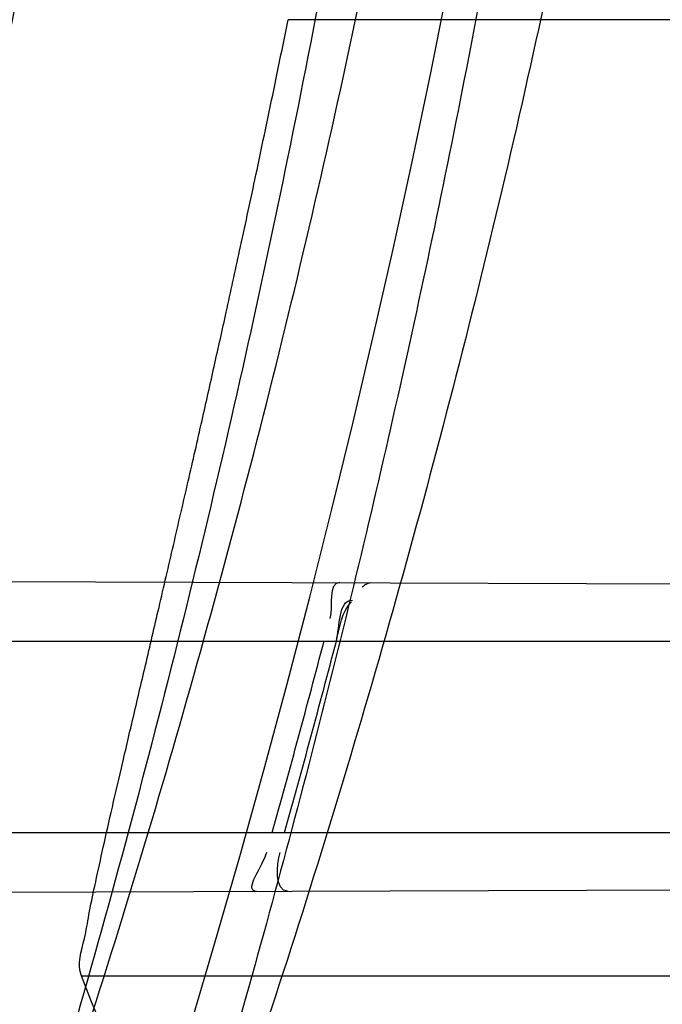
# Model space of a CAD drawing. Header units: millimetres. Extents: x 0 to 297, y 0 to 210.
# Tile 31 of 256: x 146.2178 to 146.2413, y 90.9555 to 90.9915. Entities that reach past the tile are written whole.
import ezdxf

# ---------------------------------------------------------------- set-up
doc = ezdxf.new("R2010")
doc.units = ezdxf.units.MM
doc.header["$LTSCALE"] = 16.335
doc.layers.get('0').update_dxf_attribs({"linetype": 'CONTINUOUS'})
for name, color, linetype in [('01_GLOBAL', 7, 'CONTINUOUS'), ('INTFCLR_1', 7, 'CONTINUOUS'), ('INTFCLR_144815', 7, 'CONTINUOUS')]:
    doc.layers.add(name, color=color, linetype=linetype)

msp = doc.modelspace()

# ---------------------------------------------------------------- linework, layer by layer
at = {"color": 7, "linetype": 'Continuous'}
msp.add_circle((146.8548034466, 92.13446435), 2.66, dxfattribs=at)
at = {"color": 9, "linetype": 'Continuous'}
msp.add_arc((146.8548034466, 92.13446435), 2.6259090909, 182.9674534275, 267.0325465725, dxfattribs=at)
at = {"layer": '01_GLOBAL', "color": 7, "linetype": 'Continuous'}
msp.add_circle((146.8548034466, 92.13446435), 2.695, dxfattribs=at)
at = {"layer": 'INTFCLR_1', "color": 9, "linetype": 'Continuous'}
for p, q in [((146.1904119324, 90.9710441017), (146.251158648, 90.9708320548)), ((146.1908577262, 90.9687686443), (146.2506262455, 90.9687686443)), ((146.1887624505, 90.96176864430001), (146.2488339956, 90.96176864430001)), ((146.1869335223, 90.9594810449), (146.2483072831, 90.95969528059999))]:
    msp.add_line(p, q, dxfattribs=at)
at = {"layer": 'INTFCLR_1', "color": 7, "linetype": 'Continuous'}
msp.add_lwpolyline([(146.2303547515, 90.97074114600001), (146.2303921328, 90.9707749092), (146.2304289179, 90.9708049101), (146.230465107, 90.9708310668), (146.2305008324, 90.97085334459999), (146.2305359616, 90.9708716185), (146.2305700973, 90.9708857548), (146.2306031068, 90.9708957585), (146.2306351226, 90.97090169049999), (146.2306661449, 90.9709035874)], dxfattribs=at)
at = {"layer": 'INTFCLR_1', "color": 6, "linetype": 'Continuous'}
for centre, radius, start, end in [((145.8396077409, 91.0702686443), 0.4224162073, 270, 90.00000002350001), ((145.8396077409, 91.0702686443), 0.4014439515, 270, 90.00000002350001), ((145.8396387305, 91.07026664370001), 0.4023311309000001, 344.3551674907, 345.3878368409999), ((145.8400708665, 91.0702666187), 0.4023492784, 344.3558949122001, 345.3885142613)]:
    msp.add_arc(centre, radius, start, end, dxfattribs=at)
at = {"layer": 'INTFCLR_1', "color": 9, "linetype": 'Continuous'}
msp.add_arc((145.8396077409, 91.0702686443), 0.3860864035, 348.0308689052, 351.0719019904, dxfattribs=at)
for points, knots in [([(146.215167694, 90.9396470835), (146.2159987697, 90.9419085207), (146.2176274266, 90.946474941), (146.2207305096, 90.9557355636), (146.2257654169, 90.97235802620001), (146.2304341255, 90.99186806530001), (146.2335169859, 91.0093050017), (146.2348129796, 91.0182086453), (146.2354818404, 91.02335838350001), (146.2370256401, 91.0362869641), (146.2386297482, 91.0583777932), (146.2383725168, 91.0844410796), (146.2371603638, 91.1013312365), (146.2363978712, 91.10913017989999), (146.2358364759, 91.11431722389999), (146.2341019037, 91.1283170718), (146.2301634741, 91.1507347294), (146.2244881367, 91.17262139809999), (146.2204287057, 91.18561168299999), (146.2189019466, 91.1902581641), (146.2165792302, 91.19710265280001), (146.2113391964, 91.2114121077), (146.2022901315, 91.2324139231), (146.191984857, 91.25225539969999), (146.1848007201, 91.2644679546), (146.1814430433, 91.2699042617), (146.1792124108, 91.2734478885), (146.1731796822, 91.2827676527), (146.1630706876, 91.2970711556), (146.1490288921, 91.31448381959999), (146.1371354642, 91.3275359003), (146.1288272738, 91.33587871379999), (146.1242335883, 91.3402958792), (146.1178598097, 91.34625301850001), (146.1089384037, 91.3540531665), (146.0992814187, 91.3616216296), (146.0931582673, 91.3659756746), (146.0901748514, 91.36797805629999), (146.0877179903, 91.3695554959), (146.0855301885, 91.370872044), (146.0836031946, 91.37188306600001), (146.0825200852, 91.3723860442), (146.0816575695, 91.37269367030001), (146.0810609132, 91.3728329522), (146.0805598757, 91.3727572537), (146.0804622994, 91.37228572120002), (146.0807027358, 91.3717645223), (146.0811202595, 91.37104224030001), (146.0817948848, 91.3701330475), (146.0826939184, 91.36902450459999), (146.0838249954, 91.3677243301), (146.0851758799, 91.36623182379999), (146.086740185, 91.3645487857), (146.0892045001, 91.3619398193), (146.0927127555, 91.3582725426), (146.0992604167, 91.35140180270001), (146.106411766, 91.3436935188), (146.1129263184, 91.3363261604), (146.1169531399, 91.331641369), (146.123428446, 91.3239507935), (146.1333417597, 91.31148785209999), (146.1463378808, 91.2933556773), (146.155744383, 91.27855323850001), (146.1619029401, 91.26801686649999), (146.1660815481, 91.2606062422), (146.1732904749, 91.2470796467), (146.1829180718, 91.22665319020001), (146.189559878, 91.2096229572), (146.192649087, 91.2007931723)], [0, 0, 0, 0, 0.0103790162, 0.0208837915, 0.0420711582, 0.08518389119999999, 0.1071959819, 0.1183353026, 0.1239410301, 0.1295663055, 0.1744258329, 0.2192337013, 0.2417180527, 0.2473539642, 0.2529903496, 0.2641931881, 0.3081223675, 0.3509244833, 0.3614867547, 0.3667496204, 0.3719934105, 0.3926231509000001, 0.4323812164, 0.470412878, 0.488854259, 0.4934078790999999, 0.4979383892, 0.5068921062, 0.5412323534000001, 0.5733304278, 0.6031976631, 0.6172528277, 0.6240454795, 0.630650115, 0.6548352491, 0.6750685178, 0.6834752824, 0.6871962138, 0.6905460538, 0.6960524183, 0.6981915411, 0.6999110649, 0.7012078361, 0.7020914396, 0.7026255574, 0.7031007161, 0.7038824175, 0.7050749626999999, 0.7066970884, 0.7087489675, 0.7112252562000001, 0.7141187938, 0.7174211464, 0.7211233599, 0.729578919, 0.7392839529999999, 0.762009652, 0.7748693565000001, 0.7816473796, 0.7886214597, 0.8181786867, 0.8502212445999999, 0.8846823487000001, 0.8936821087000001, 0.9027944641, 0.9213301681, 0.9597016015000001, 1, 1, 1, 1]), ([(146.0853256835, 91.3712686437), (146.0858354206, 91.3712685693), (146.0884302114, 91.37024205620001), (146.0914097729, 91.3684995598), (146.094679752, 91.36644225), (146.0977098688, 91.3644452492), (146.1039326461, 91.360106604), (146.1137472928, 91.3525690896), (146.1228234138, 91.3447983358), (146.1293077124, 91.3388643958), (146.1339781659, 91.33446754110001), (146.1424222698, 91.3261670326), (146.1545124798, 91.3131819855), (146.1687911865, 91.29585634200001), (146.1790766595, 91.28161812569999), (146.1852148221, 91.2723404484), (146.1874832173, 91.2688147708), (146.1908964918, 91.263408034), (146.1981971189, 91.2512666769), (146.2086731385, 91.2315369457), (146.2178781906, 91.21064109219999), (146.2232089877, 91.19640184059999), (146.2255710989, 91.18959322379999), (146.227123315, 91.18497242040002), (146.2312489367, 91.17205880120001), (146.2370185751, 91.1502981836), (146.2410247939, 91.1279970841), (146.242788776, 91.1140716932), (146.2433595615, 91.1089133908), (146.2441347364, 91.1011583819), (146.2453671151, 91.08436335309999), (146.2456287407, 91.058442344), (146.2439975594, 91.03647449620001), (146.2424282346, 91.02361998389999), (146.2417481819, 91.0184987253), (146.2404303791, 91.0096435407), (146.2372949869, 90.9922981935), (146.2325471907, 90.97289442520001), (146.2274296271, 90.95636879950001), (146.2242749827, 90.9471599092), (146.2226192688, 90.94261896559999), (146.2217743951, 90.9403701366)], [0, 0, 0, 0, 0.0031306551, 0.0166311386, 0.0214593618, 0.0268204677, 0.03892666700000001, 0.0680356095, 0.1027865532, 0.1122690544, 0.1220182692, 0.1421808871, 0.1849821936, 0.2309157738, 0.2799873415, 0.2927705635, 0.2992370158, 0.3057352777, 0.3320402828, 0.3862318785, 0.4428084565, 0.4721382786, 0.4795908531, 0.487069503, 0.5020757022, 0.562848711, 0.6251729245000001, 0.641061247, 0.6490543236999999, 0.6570463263, 0.6889269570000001, 0.7524525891, 0.8160592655, 0.8240370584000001, 0.8319876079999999, 0.8477879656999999, 0.8790177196, 0.9402188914, 0.9703170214, 0.9852457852, 1, 1, 1, 1]), ([(146.0853256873, 90.7692686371), (146.0851880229, 90.76926865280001), (146.0848509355, 90.76933511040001), (146.0848682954, 90.76994105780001), (146.0852289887, 90.7705644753), (146.0858526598, 90.7714910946), (146.0868032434, 90.7726443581), (146.0886356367, 90.7747215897), (146.090803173, 90.7769929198), (146.093215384, 90.77947858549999), (146.0959839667, 90.7823063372), (146.1017014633, 90.78813019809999), (146.1087122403, 90.79541364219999), (146.1151564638, 90.8024097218), (146.1186445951, 90.80629812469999), (146.1207113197, 90.8086358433), (146.1261908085, 90.8148966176), (146.1356953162, 90.82630389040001), (146.1488811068, 90.8438006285), (146.1596415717, 90.8598377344), (146.1664241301, 90.87098636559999), (146.1695721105, 90.8763942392), (146.1716900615, 90.88010002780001), (146.1775256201, 90.8906021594), (146.1865751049, 90.9085978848), (146.1953782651, 90.9295730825), (146.2008882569, 90.9449633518), (146.2034958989, 90.9529350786), (146.2049438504, 90.9575818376), (146.2085119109, 90.96942638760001), (146.2137695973, 90.9900678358), (146.2180725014, 91.0149384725), (146.2199207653, 91.0314342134), (146.2205908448, 91.0391798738), (146.2209875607, 91.0443838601), (146.221855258, 91.0586438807), (146.2220882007, 91.0819731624), (146.2204334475, 91.1052178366), (146.2187124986, 91.1193111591), (146.218008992, 91.1244278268), (146.2168850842, 91.13203296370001), (146.2140893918, 91.1481570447), (146.2084266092, 91.17229781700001), (146.202482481, 91.1910654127), (146.1992099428, 91.20019722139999)], [0, 0, 0, 0, 0.0008731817, 0.001718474, 0.0032338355, 0.0055641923, 0.008732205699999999, 0.0127298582, 0.0231213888, 0.0286463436, 0.0346993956, 0.04822263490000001, 0.0804125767, 0.0988155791, 0.1085508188, 0.1135449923, 0.1186070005, 0.1613231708, 0.2076862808, 0.2575123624, 0.2837454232, 0.2904461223, 0.2972015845, 0.3108183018, 0.3666504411, 0.4248609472, 0.4549769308, 0.4703146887, 0.4780576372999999, 0.4858477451, 0.5487776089, 0.6130123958, 0.6457680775, 0.6540347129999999, 0.6623246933, 0.6788711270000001, 0.74464742, 0.8101273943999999, 0.8265053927, 0.8346996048, 0.8428861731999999, 0.8752668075, 0.9384714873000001, 1, 1, 1, 1])]:
    msp.add_open_spline(points, degree=3, knots=knots, dxfattribs=at)
at = {"layer": 'INTFCLR_1', "color": 6, "linetype": 'Continuous'}
for points, knots in [([(146.1150652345, 91.3712686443), (146.1142109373, 91.3712686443), (146.1157546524, 91.3683280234), (146.1170803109, 91.3667058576), (146.1192467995, 91.3638593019), (146.1219201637, 91.3606396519), (146.125337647, 91.3565305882), (146.129332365, 91.3517587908), (146.1336170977, 91.3465688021), (146.1378478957, 91.3413533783), (146.1417862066, 91.33638567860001), (146.1454017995, 91.33172329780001), (146.1486896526, 91.3273866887), (146.1516611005, 91.3233827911), (146.1543369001, 91.3197024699), (146.156743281, 91.3163299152), (146.1589048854, 91.3132456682), (146.1608385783, 91.3104414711), (146.1625660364, 91.3078989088), (146.1641084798, 91.30559694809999), (146.165490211, 91.30350884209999), (146.1667189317, 91.3016311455), (146.1678098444, 91.29994672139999), (146.1687779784, 91.29843810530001), (146.1696459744, 91.2970741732), (146.1706214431, 91.29552968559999), (146.171753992, 91.2937197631), (146.1728766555, 91.29190262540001), (146.1738510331, 91.2903096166), (146.1746912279, 91.2889253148), (146.1756155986, 91.2873892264), (146.1766371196, 91.2856754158), (146.1777643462, 91.28376355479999), (146.1790081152, 91.2816276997), (146.1803754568, 91.2792474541), (146.181880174, 91.2765877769), (146.1835347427, 91.2736124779), (146.1853542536, 91.27027563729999), (146.1873580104, 91.2665190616), (146.1895596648, 91.26228659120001), (146.1919715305, 91.2575132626), (146.194608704, 91.25211957), (146.1974929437, 91.24599442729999), (146.200642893, 91.2390039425), (146.2040752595, 91.23097719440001), (146.207802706, 91.22170867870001), (146.2118351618, 91.2109047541), (146.2161179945, 91.1983172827), (146.2203681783, 91.1842931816), (146.2242872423, 91.1694234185), (146.2276657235, 91.1543820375), (146.2304753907, 91.139299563), (146.2327156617, 91.12423570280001), (146.2343982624, 91.1091881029), (146.2355287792, 91.09419226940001), (146.236117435, 91.07923359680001), (146.2361708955, 91.0643357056), (146.2356951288, 91.04948488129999), (146.2346936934, 91.03468304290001), (146.2331693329, 91.0199420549), (146.2311191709, 91.00523224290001), (146.2285428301, 90.9905732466), (146.2254275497, 90.9759332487), (146.2217708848, 90.96133081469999), (146.2176203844, 90.94696854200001), (146.2132204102, 90.93354429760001), (146.2088852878, 90.9216267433), (146.2048596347, 90.91144843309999), (146.2011587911, 90.9027023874), (146.1977663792, 90.8951298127), (146.1946668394, 90.88853337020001), (146.1918379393, 90.88275133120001), (146.1892594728, 90.8776633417), (146.1869119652, 90.8731715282), (146.1847820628, 90.86920240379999), (146.1828538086, 90.8656918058), (146.1811073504, 90.8625765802), (146.1795253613, 90.85980462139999), (146.1780916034, 90.8573318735), (146.1767959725, 90.85512907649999), (146.1756290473, 90.853169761), (146.1745782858, 90.8514245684), (146.1736278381, 90.8498612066), (146.1727650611, 90.8484544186), (146.1719665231, 90.84716262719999), (146.1711689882, 90.84588214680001), (146.1703111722, 90.8445150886), (146.1693416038, 90.84298277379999), (146.1682509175, 90.8412753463), (146.1670226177, 90.8393723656), (146.1656376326, 90.83725160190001), (146.1640803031, 90.83489670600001), (146.1623329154, 90.8322916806), (146.1603729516, 90.82941522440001), (146.1581781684, 90.826247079), (146.1557236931, 90.8227690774), (146.1529902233, 90.81897164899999), (146.1499514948, 90.81483864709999), (146.1465806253, 90.8103557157), (146.1428687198, 90.80553486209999), (146.1388145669, 90.8003907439), (146.1344498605, 90.7949851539), (146.129996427, 90.7895765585), (146.1258273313, 90.7845911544), (146.1222457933, 90.7802900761), (146.1194492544, 90.7769295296), (146.1171773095, 90.7739602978), (146.1158081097, 90.7722877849), (146.114193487, 90.7692686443), (146.1150652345, 90.7692686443)], [0, 0, 0, 0, 0.0038604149, 0.007501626, 0.0124785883, 0.0188917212, 0.0268498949, 0.0364677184, 0.0470694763, 0.05724446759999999, 0.0668187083, 0.0757144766, 0.08390537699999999, 0.0914099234, 0.09824517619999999, 0.1044667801, 0.1101313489, 0.1152642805, 0.1198589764, 0.1240215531, 0.1277856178, 0.1311734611, 0.1341617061, 0.1368541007, 0.1392736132, 0.1414672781, 0.1451087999, 0.148921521, 0.1511192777, 0.1535471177, 0.1562389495, 0.1592204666, 0.1625628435, 0.1662680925, 0.1703891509, 0.1749670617, 0.1800766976, 0.185772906, 0.1921414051, 0.1993155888, 0.2073311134, 0.2163077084, 0.2264451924, 0.2379233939, 0.2509534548, 0.2658909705, 0.2830621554, 0.3030578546, 0.3259639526, 0.3492662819, 0.3725305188, 0.395610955, 0.4185782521, 0.4413347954, 0.4640172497, 0.4865192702, 0.5089682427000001, 0.5313242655, 0.5536477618, 0.5759939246, 0.5982772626, 0.6207472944, 0.6432362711, 0.6658996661, 0.6887559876, 0.7107777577, 0.7297237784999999, 0.7460531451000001, 0.7602331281, 0.7726347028, 0.7835467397, 0.7931663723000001, 0.8017211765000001, 0.8093215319, 0.8160683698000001, 0.8220757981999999, 0.8274205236, 0.83220661, 0.8364980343, 0.8403367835, 0.8437547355, 0.8468031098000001, 0.8495420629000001, 0.8520223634, 0.8542604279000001, 0.8564046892, 0.8588391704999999, 0.8615533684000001, 0.8645986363, 0.8679945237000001, 0.8717882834, 0.8760445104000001, 0.8807522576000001, 0.8859628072, 0.8917731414, 0.8981681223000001, 0.9051985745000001, 0.9129160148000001, 0.9213486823, 0.930543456, 0.9404096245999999, 0.9509435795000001, 0.9619432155, 0.9720502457, 0.9803711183, 0.9870628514, 0.9922716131, 0.9960607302, 1, 1, 1, 1]), ([(146.1150652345, 90.7692686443), (146.1160387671, 90.7692686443), (146.1177271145, 90.7704064), (146.1203228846, 90.771969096), (146.1232989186, 90.77413160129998), (146.1269787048, 90.7769491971), (146.1313602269, 90.7805465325), (146.136189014, 90.7847397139), (146.1410884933, 90.7892225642), (146.14571304, 90.7936536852), (146.1499506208, 90.7978758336), (146.1538079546, 90.8018604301), (146.1573032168, 90.80558744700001), (146.1604624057, 90.80905244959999), (146.1633068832, 90.8122543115), (146.1658602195, 90.8151952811), (146.1681553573, 90.81789510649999), (146.1702110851, 90.8203595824), (146.1720499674, 90.82260144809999), (146.1736917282, 90.82463420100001), (146.175161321, 90.82647923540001), (146.1764960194, 90.8281758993), (146.177810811, 90.8298661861), (146.1792115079, 90.8316888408), (146.1806985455, 90.83365031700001), (146.1821699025, 90.8356187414), (146.183615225, 90.8375779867), (146.1851191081, 90.83964462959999), (146.1867839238, 90.8419668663), (146.1886446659, 90.84460610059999), (146.1907239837, 90.84761283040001), (146.1930437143, 90.8510418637), (146.1956231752, 90.8549500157), (146.1984823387, 90.8594072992), (146.2016518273, 90.86451166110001), (146.2051614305, 90.8703758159), (146.209038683, 90.87713741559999), (146.2133125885, 90.8849785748), (146.2180078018, 90.8941127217), (146.2231555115, 90.90485947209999), (146.2286552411, 90.91737178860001), (146.2341538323, 90.9312565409), (146.2392951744, 90.9458956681), (146.2438614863, 90.9607345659), (146.2478132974, 90.9756282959), (146.2511637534, 90.9905608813), (146.2539112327, 91.0054533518), (146.2560779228, 91.020346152), (146.2576685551, 91.0351758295), (146.2586982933, 91.04996599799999), (146.2591763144, 91.0647019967), (146.2591102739, 91.07938636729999), (146.2585051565, 91.0940278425), (146.2573642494, 91.1086171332), (146.2556872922, 91.1231604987), (146.2534729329, 91.1376558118), (146.2507211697, 91.1520808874), (146.2474209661, 91.1664680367), (146.2435667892, 91.18079923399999), (146.239139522, 91.1950910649), (146.234151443, 91.20927087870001), (146.2288018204, 91.2228037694), (146.2234345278, 91.2350612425), (146.218408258, 91.24561069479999), (146.2138248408, 91.25458398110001), (146.2096571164, 91.2622864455), (146.2058775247, 91.2689320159), (146.2024553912, 91.2746998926), (146.1993628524, 91.27972662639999), (146.196567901, 91.2841272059), (146.1940471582, 91.2879852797), (146.1917761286, 91.291377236), (146.189737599, 91.2943570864), (146.1879066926, 91.29698229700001), (146.18627007, 91.2992900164), (146.1848016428, 91.3013303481), (146.183482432, 91.3031394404), (146.182221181, 91.3048484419), (146.1809100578, 91.3066048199), (146.1794654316, 91.30851560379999), (146.1779774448, 91.3104564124), (146.1764846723, 91.31237679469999), (146.1749729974, 91.3142966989), (146.1733137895, 91.3163746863), (146.1714604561, 91.3186595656), (146.1693845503, 91.3211749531), (146.1670661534, 91.32393152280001), (146.1644777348, 91.32694376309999), (146.1615962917, 91.33021938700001), (146.1583918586, 91.3337681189), (146.154841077, 91.33758842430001), (146.1509238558, 91.34167085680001), (146.1466153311, 91.3459997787), (146.1419164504, 91.35053715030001), (146.1369054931, 91.3551583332), (146.1319289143, 91.35951049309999), (146.1273729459, 91.3632762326), (146.1235388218, 91.3662278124), (146.1204516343, 91.36848349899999), (146.1177826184, 91.37009623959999), (146.1160568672, 91.3712686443), (146.1150652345, 91.3712686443)], [0, 0, 0, 0, 0.0042187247, 0.0081401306, 0.0133978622, 0.0200459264, 0.0282638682, 0.0379443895, 0.0477615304, 0.05703690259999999, 0.0656973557, 0.0736821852, 0.0810680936, 0.0878383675, 0.0940009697, 0.0996271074, 0.1047154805, 0.1093563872, 0.1135342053, 0.1172803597, 0.1206792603, 0.1237557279, 0.1266349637, 0.1299589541, 0.1337168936, 0.1373013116, 0.1406085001, 0.1442672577, 0.148377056, 0.1529904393, 0.1582606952, 0.164218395, 0.1709303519, 0.1785521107, 0.1871652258, 0.1969659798, 0.2081658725, 0.2209392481, 0.2356613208, 0.2526660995, 0.2725685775, 0.2948769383, 0.3173640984, 0.3397873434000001, 0.3621386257, 0.3841211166, 0.4060891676, 0.4277469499, 0.4493218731, 0.470705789, 0.4919793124, 0.5131981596, 0.5343255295, 0.5554668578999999, 0.5765984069, 0.5977513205, 0.6189954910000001, 0.6402209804, 0.6617015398, 0.6832900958, 0.7050415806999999, 0.7268239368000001, 0.7463339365, 0.7630160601, 0.7774553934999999, 0.7899931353, 0.8009638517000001, 0.8105830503, 0.8190545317, 0.8265380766, 0.8331730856, 0.8390248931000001, 0.8442268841, 0.8488182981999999, 0.8528943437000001, 0.8564866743, 0.8597116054, 0.8625968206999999, 0.8656908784, 0.8692094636, 0.8729771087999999, 0.8762884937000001, 0.879749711, 0.8835661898, 0.8878115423, 0.8924986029, 0.8976989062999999, 0.9034198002, 0.9097088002, 0.9166034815, 0.9241390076, 0.9323094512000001, 0.9411199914, 0.9506041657, 0.9606137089, 0.9706541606, 0.9792553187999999, 0.9862062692, 0.9916647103, 0.9957028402, 1, 1, 1, 1])]:
    msp.add_open_spline(points, degree=3, knots=knots, dxfattribs=at)
for points in [[(146.2295392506, 90.970907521), (146.2290859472, 90.9709091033), (146.2292890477, 90.9700360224), (146.2291746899, 90.96959737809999)], [(146.2264874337, 90.95961911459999), (146.2259953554, 90.959617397), (146.2267308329, 90.9605727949), (146.226863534, 90.9610466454)], [(146.2276253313, 90.9596230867), (146.2271441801, 90.95962140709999), (146.227223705, 90.96057738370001), (146.2273534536, 90.96104071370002)]]:
    msp.add_open_spline(points, degree=3, dxfattribs=at)
at = {"layer": 'INTFCLR_1', "color": 7, "linetype": 'Continuous'}
for points in [[(146.2294076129, 90.9687686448), (146.229543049, 90.96928812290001), (146.229462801, 90.9702699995), (146.229999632, 90.9702664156)], [(146.2294076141, 90.9687686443), (146.2295384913, 90.96926485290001), (146.2295884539, 90.96985444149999), (146.2299640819, 90.9702040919)]]:
    msp.add_open_spline(points, degree=3, dxfattribs=at)
at = {"layer": 'INTFCLR_144815', "color": 9, "linetype": 'Continuous'}
for p, q in [((146.2592763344, 90.9914824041), (146.2276456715, 90.9914824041)), ((146.220084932, 90.9565303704), (146.2419674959, 90.9565303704))]:
    msp.add_line(p, q, dxfattribs=at)
at = {"layer": 'INTFCLR_144815', "color": 6, "linetype": 'Continuous'}
for radius in [0.4466793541, 0.4256665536]:
    msp.add_circle((145.8396077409, 91.0702686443), radius, dxfattribs=at)
for radius, start, end in [(0.6157754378, 313.9937911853, 154.5150993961), (0.5947754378, 312.9543589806, 154.5144414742), (0.5751005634, 282.2440355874, 71.2863570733), (0.4537777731, 308.490992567, 51.50900743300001)]:
    msp.add_arc((145.8396077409, 91.0702686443), radius, start, end, dxfattribs=at)
at = {"layer": 'INTFCLR_144815', "color": 9, "linetype": 'Continuous'}
for centre, radius, start, end in [((145.8396077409, 91.0702686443), 0.5712784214, 292.4997540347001, 54.0964566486), ((145.8396102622, 91.0702698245), 0.5153523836, 292.4997540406, 54.09645665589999), ((145.8396077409, 91.0702686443), 0.450734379, 313.8592910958, 46.1407088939)]:
    msp.add_arc(centre, radius, start, end, dxfattribs=at)
at = {"layer": 'INTFCLR_144815', "color": 6, "linetype": 'Continuous'}
msp.add_ellipse((145.8396077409, 90.6851854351), major_axis=(0, 0.5779184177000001), ratio=0.7456587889, start_param=-1.0919724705, end_param=-1.0820479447, dxfattribs=at)
for points, knots in [([(146.1515348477, 90.7587687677), (146.1512150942, 90.7587746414), (146.1512119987, 90.7600070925), (146.1517859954, 90.7606977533), (146.1523169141, 90.7616585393), (146.1528921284, 90.7625183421), (146.1535763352, 90.7635215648), (146.1543814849, 90.7646472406), (146.15530592, 90.76590779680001), (146.1563525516, 90.76730531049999), (146.1575225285, 90.7688454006), (146.1588179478, 90.7705337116), (146.1602417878, 90.77237807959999), (146.1617966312, 90.7743862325), (146.1634827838, 90.7765637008), (146.1652973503, 90.7789125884), (146.1672357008, 90.7814334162), (146.169295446, 90.7841302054), (146.1714790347, 90.7870140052), (146.1737896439, 90.7900978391), (146.1762240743, 90.7933873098), (146.1787743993, 90.79688231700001), (146.1814309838, 90.80058082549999), (146.1841860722, 90.80448380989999), (146.1870298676, 90.8085896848), (146.1899514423, 90.8128953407), (146.1929388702, 90.81739609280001), (146.195979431, 90.82208572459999), (146.1990598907, 90.82695665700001), (146.2021667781, 90.832000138), (146.2052866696, 90.837206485), (146.2084064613, 90.8425653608), (146.2115136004, 90.84806604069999), (146.2145962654, 90.85369765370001), (146.2176434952, 90.85944939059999), (146.2206452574, 90.86531064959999), (146.2235925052, 90.87127120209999), (146.2264771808, 90.8773212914), (146.2292921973, 90.88345171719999), (146.2320314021, 90.88965389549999), (146.2346894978, 90.8959198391), (146.2372619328, 90.9022420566), (146.2397453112, 90.90861474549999), (146.2421317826, 90.9150191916), (146.2444188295, 90.9214479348), (146.2466074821, 90.92790255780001), (146.2487002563, 90.9343910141), (146.2506975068, 90.9409155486), (146.2525965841, 90.9474680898), (146.2543963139, 90.95404485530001), (146.2560946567, 90.9606375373), (146.2576905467, 90.9672398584), (146.2591843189, 90.9738506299), (146.2605765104, 90.98046966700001), (146.2618676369, 90.9870969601), (146.2630580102, 90.99373176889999), (146.2641477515, 91.00037227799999), (146.2651369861, 91.0070162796), (146.2660260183, 91.0136624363), (146.2668152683, 91.02031037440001), (146.2675051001, 91.0269596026), (146.2680958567, 91.03360976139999), (146.2685878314, 91.0402603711), (146.2689813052, 91.04691137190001), (146.269276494, 91.05356251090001), (146.2694735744, 91.0602138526), (146.2695726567, 91.0668651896), (146.2695738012, 91.07351660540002), (146.2694770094, 91.08016791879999), (146.2692822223, 91.0868192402), (146.2689893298, 91.0934703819), (146.2685981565, 91.1001213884), (146.2681084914, 91.10677196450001), (146.2675200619, 91.1134219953), (146.2668325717, 91.12007108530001), (146.2660456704, 91.1267189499), (146.2651589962, 91.1333650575), (146.2641721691, 91.140008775), (146.2630848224, 91.1466492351), (146.2618965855, 91.1532855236), (146.2606070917, 91.1599166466), (146.2592161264, 91.1665408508), (146.2577236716, 91.1731557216), (146.25612979, 91.17975889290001), (146.2544344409, 91.1863486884), (146.2526374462, 91.19292404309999), (146.2507388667, 91.199483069), (146.2487392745, 91.2060224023), (146.2466397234, 91.21253772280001), (146.2444415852, 91.21902445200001), (146.2421464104, 91.2254781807), (146.2397562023, 91.2318939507), (146.2372735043, 91.23826617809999), (146.2347014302, 91.24458873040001), (146.2320437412, 91.2508548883), (146.2293049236, 91.2570573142), (146.2264902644, 91.2631880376), (146.2236059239, 91.2692384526), (146.220658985, 91.2751993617), (146.2176574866, 91.2810610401), (146.2146104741, 91.2868132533), (146.211527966, 91.2924454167), (146.2084209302, 91.29794670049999), (146.2053011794, 91.3033062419), (146.2021812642, 91.3085133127), (146.1990742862, 91.31355757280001), (146.1959936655, 91.31842933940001), (146.1929528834, 91.3231198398), (146.189965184, 91.32762147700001), (146.187043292, 91.3319280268), (146.1841991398, 91.3360347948), (146.1814436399, 91.339938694), (146.1787864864, 91.34363828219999), (146.1762360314, 91.34713370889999), (146.1737992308, 91.3504265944), (146.1714816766, 91.35351982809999), (146.1692876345, 91.3564173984), (146.1672201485, 91.3591241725), (146.1652811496, 91.36164570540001), (146.1634716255, 91.36398800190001), (146.1617917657, 91.3661573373), (146.1602410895, 91.3681601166), (146.1588186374, 91.3700026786), (146.1575230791, 91.3716911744), (146.1563528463, 91.37323156), (146.1553062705, 91.3746291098), (146.1543814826, 91.3758897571), (146.1535770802, 91.37701559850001), (146.1528902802, 91.3780187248), (146.1523225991, 91.3788790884), (146.1518630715, 91.37966964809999), (146.151402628, 91.3804116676), (146.1510534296, 91.3817596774), (146.1515348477, 91.3817685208)], [0, 0, 0, 0, 0.0014103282, 0.0032894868, 0.0045784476, 0.006109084, 0.0078878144, 0.009921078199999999, 0.0122159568, 0.0147800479, 0.0176210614, 0.0207450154, 0.0241645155, 0.0278962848, 0.0319450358, 0.0363094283, 0.0409856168, 0.0459681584, 0.0512740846, 0.0569372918, 0.0629614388, 0.06932079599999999, 0.0760170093, 0.0830428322, 0.09038864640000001, 0.09804223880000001, 0.1059886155, 0.1142106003, 0.1226891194, 0.1314036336, 0.1403327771, 0.1494548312, 0.1587482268, 0.1681920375, 0.1777662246, 0.1874518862, 0.1972313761, 0.2070885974, 0.2170088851, 0.2269790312, 0.2369874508, 0.247023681, 0.2570780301, 0.2671479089, 0.2771627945, 0.2871678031, 0.297203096, 0.3072268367, 0.3172573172, 0.3272873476, 0.3372951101, 0.3472786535, 0.3572404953, 0.3671820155, 0.3771057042, 0.38701475, 0.3969071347, 0.4067804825, 0.4166362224, 0.4264761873, 0.4363022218, 0.4461151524, 0.4559173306, 0.4657100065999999, 0.4754958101, 0.4852761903, 0.4950537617, 0.5048299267, 0.514607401, 0.5243876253, 0.5341732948, 0.5439658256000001, 0.5537677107, 0.5635801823, 0.5734055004, 0.5832449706, 0.5931003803, 0.6029729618, 0.6128636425, 0.6227732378, 0.6327028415, 0.6426530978, 0.6526214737, 0.6626060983, 0.6726078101, 0.6826271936, 0.6926651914, 0.7027189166, 0.7127821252, 0.7228511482, 0.7329216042, 0.7429877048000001, 0.7530428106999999, 0.7630790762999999, 0.7730874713, 0.7830577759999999, 0.7929782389, 0.8028356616, 0.8126154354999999, 0.8223014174, 0.8318761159, 0.8413205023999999, 0.8506146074, 0.8597374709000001, 0.8686675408, 0.8773831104, 0.8858627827, 0.8940860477, 0.9020337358, 0.9096886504, 0.9170358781, 0.9240630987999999, 0.9307608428, 0.9371226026, 0.9431446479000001, 0.9488258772, 0.9541674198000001, 0.9591725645, 0.9638462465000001, 0.9681947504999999, 0.9722253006, 0.9759458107, 0.979364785, 0.9824904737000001, 0.9853313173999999, 0.9878955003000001, 0.9901906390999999, 0.9922241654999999, 0.994002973, 0.9955336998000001, 0.9968227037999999, 0.9978766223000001, 1, 1, 1, 1]), ([(146.1616919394, 91.3712686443), (146.1613689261, 91.3712686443), (146.161354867, 91.3700255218), (146.1618990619, 91.3693139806), (146.1624036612, 91.3683331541), (146.1629511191, 91.3674540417), (146.1636029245, 91.3664290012), (146.1643702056, 91.3652789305), (146.1652510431, 91.3639918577), (146.1662478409, 91.3625660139), (146.1673615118, 91.3609958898), (146.1685933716, 91.35927662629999), (146.1699443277, 91.3574028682), (146.1714151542, 91.35536903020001), (146.1730061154, 91.3531695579), (146.1747171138, 91.35079874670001), (146.1765473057, 91.34825122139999), (146.1784952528, 91.3455217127), (146.1805585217, 91.34260561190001), (146.1827337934, 91.3394988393), (146.1850166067, 91.33619825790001), (146.187401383, 91.332701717), (146.1898813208, 91.3290083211), (146.1924484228, 91.32511854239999), (146.1950935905, 91.32103426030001), (146.1978067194, 91.31675882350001), (146.2005768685, 91.3122970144), (146.2033924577, 91.3076549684), (146.2062415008, 91.3028400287), (146.2091118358, 91.2978605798), (146.2119913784, 91.29272580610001), (146.2148683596, 91.2874454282), (146.2177314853, 91.2820295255), (146.2205700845, 91.27648833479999), (146.2233742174, 91.2708320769), (146.2261347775, 91.2650707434), (146.2288435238, 91.2592139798), (146.2314930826, 91.2532710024), (146.2340769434, 91.24725050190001), (146.2365894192, 91.2411606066), (146.2390255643, 91.2350089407), (146.2413812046, 91.22880240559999), (146.2436527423, 91.2225475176), (146.2458372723, 91.21624994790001), (146.2479322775, 91.2099152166), (146.2499358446, 91.2035479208), (146.2518463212, 91.19715263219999), (146.2536625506, 91.1907330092), (146.255383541, 91.184292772), (146.2570086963, 91.17783475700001), (146.2585375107, 91.17136193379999), (146.2599697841, 91.16487642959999), (146.261305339, 91.1583806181), (146.262544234, 91.1518760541), (146.2636865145, 91.1453645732), (146.2647323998, 91.1388472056), (146.265682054, 91.1323253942), (146.2665357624, 91.1257998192), (146.2672937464, 91.1192715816), (146.2679563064, 91.1127410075), (146.2685236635, 91.1062089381), (146.2689960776, 91.09967549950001), (146.2693737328, 91.09314134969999), (146.2696568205, 91.0866064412), (146.2698454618, 91.08007129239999), (146.2699397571, 91.07353577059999), (146.2699397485, 91.0670003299), (146.2698454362, 91.06046482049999), (146.2696567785, 91.053929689), (146.2693736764, 91.0473948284), (146.2689960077, 91.0408607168), (146.2685235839, 91.0343273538), (146.2679562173, 91.0277953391), (146.2672936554, 91.0212648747), (146.2665356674, 91.0147367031), (146.2656819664, 91.0082112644), (146.2647323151, 91.0016895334), (146.263686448, 90.9951723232), (146.2625441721, 90.9886608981), (146.2613053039, 90.982156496), (146.2599697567, 90.975660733), (146.2585375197, 90.9691753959), (146.257008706, 90.96270257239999), (146.2553835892, 90.9562447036), (146.2536625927, 90.949804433), (146.2518464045, 90.94338494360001), (146.2499359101, 90.9369895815), (146.2479323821, 90.9306223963), (146.2458373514, 90.92428757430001), (146.2436528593, 90.9179901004), (146.2413812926, 90.9117351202), (146.2390256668, 90.90552861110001), (146.2365895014, 90.899376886), (146.2340770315, 90.8932869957), (146.2314931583, 90.88726645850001), (146.2288435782, 90.88132342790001), (146.2261348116, 90.875466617), (146.2233742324, 90.86970524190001), (146.2205700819, 90.8640489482), (146.2177314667, 90.8585077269), (146.2148683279, 90.8530918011), (146.2119913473, 90.8478114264), (146.2091118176, 90.84267667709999), (146.2062415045, 90.8376972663), (146.2033924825, 90.8328823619), (146.200576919, 90.82824035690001), (146.1978068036, 90.82377859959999), (146.1950937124, 90.8195032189), (146.1924485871, 90.815418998), (146.1898815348, 90.8115292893), (146.1874016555, 90.8078359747), (146.1850169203, 90.8043394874), (146.1827341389, 90.8010389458), (146.1805588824, 90.7979321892), (146.1784956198, 90.79501609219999), (146.1765476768, 90.7922865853), (146.1747174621, 90.7897390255), (146.1730064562, 90.78736820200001), (146.1714154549, 90.7851686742), (146.1699446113, 90.78313481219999), (146.1685936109, 90.7812609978), (146.1673617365, 90.7795417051), (146.1662480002, 90.7779715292), (146.1652512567, 90.7765456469), (146.1643701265, 90.7752585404), (146.1636036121, 90.7741083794), (146.1629493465, 90.7730834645), (146.1624091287, 90.7722038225), (146.1619724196, 90.7713972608), (146.1615362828, 90.7706337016), (146.1612048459, 90.7692686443), (146.1616919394, 90.7692686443)], [0, 0, 0, 0, 0.0014863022, 0.0034583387, 0.00480742, 0.0064070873, 0.008263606, 0.0103831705, 0.0127725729, 0.0154385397, 0.018388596, 0.0216299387, 0.0251705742, 0.0290176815, 0.0331791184, 0.0376612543, 0.0424708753, 0.0476126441, 0.053091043, 0.05890788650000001, 0.0650637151, 0.071556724, 0.0783824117, 0.08553378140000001, 0.09300120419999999, 0.1007725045, 0.1088330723, 0.1171662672, 0.125753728, 0.1345758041, 0.1436120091, 0.1528416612, 0.1622443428, 0.1717998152, 0.1814887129, 0.1912927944, 0.2011949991, 0.2111795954, 0.2212322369, 0.2313400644, 0.2414915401, 0.251676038, 0.2618853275, 0.272110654, 0.2823462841, 0.2925853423, 0.3028240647, 0.3130572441, 0.3232827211, 0.3334966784, 0.3436983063, 0.353884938, 0.364056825, 0.3742120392, 0.3843517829, 0.3944749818, 0.4045834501, 0.4146764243, 0.4247563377, 0.4348229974, 0.4448791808, 0.4549248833, 0.4649631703, 0.4749943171, 0.4850215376, 0.4950452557, 0.505068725, 0.5150924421, 0.5251196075, 0.5351507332, 0.5451888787, 0.5552345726, 0.5652905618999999, 0.5753571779, 0.5854368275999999, 0.5955298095, 0.6056379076, 0.615761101, 0.6259004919, 0.6360558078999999, 0.6462271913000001, 0.6564139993, 0.6666151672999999, 0.6768294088, 0.6870543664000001, 0.6972879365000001, 0.7075261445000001, 0.7177656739, 0.7280008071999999, 0.7382265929, 0.7484354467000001, 0.7586203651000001, 0.7687717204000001, 0.7788795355, 0.7889322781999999, 0.7989169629, 0.8088192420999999, 0.8186233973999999, 0.8283123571, 0.8378678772, 0.8472706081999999, 0.8565002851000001, 0.8655364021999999, 0.8743584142, 0.8829458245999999, 0.8912789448, 0.8993394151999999, 0.9071106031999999, 0.9145779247, 0.9217291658, 0.9285546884, 0.9350475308, 0.9412033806, 0.9470201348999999, 0.9524985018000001, 0.9576403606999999, 0.9624499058, 0.9669322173, 0.9710936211, 0.9749409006, 0.978481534, 0.9817230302, 0.984673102, 0.9873392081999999, 0.9897286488, 0.9918483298, 0.9937048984, 0.9953046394, 0.9966537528, 0.9977587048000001, 1, 1, 1, 1]), ([(146.2419187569, 91.0702686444), (146.2419187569, 91.06613607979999), (146.2417972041, 91.05786639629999), (146.2412501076, 91.0454639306), (146.2403370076, 91.0330611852), (146.2390551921, 91.0206591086), (146.2374020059, 91.0082597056), (146.2353745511, 90.9958666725), (146.2329686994, 90.9834856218), (146.2301810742, 90.97112470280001), (146.2270107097, 90.95879507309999), (146.2234550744, 90.94651340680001), (146.2195175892, 90.9342992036), (146.2152018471, 90.92217797), (146.2105195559, 90.91018200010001), (146.2054865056, 90.8983497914), (146.2001294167, 90.88672936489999), (146.1944851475, 90.87537681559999), (146.1886034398, 90.864358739), (146.1825493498, 90.85374803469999), (146.1764022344, 90.8436226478), (146.1702548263, 90.83406187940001), (146.1642079, 90.8251386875), (146.1583638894, 90.81691313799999), (146.1528175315, 90.8094256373), (146.1476486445, 90.8026921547), (146.1429171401, 90.7967071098), (146.1386605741, 90.79144619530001), (146.1349015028, 90.7868682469), (146.1316394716, 90.7829304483), (146.1288735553, 90.7795769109), (146.1265811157, 90.7767756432), (146.1247678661, 90.7744523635), (146.1233636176, 90.77265634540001), (146.1224842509, 90.77114967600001), (146.1217601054, 90.7703143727), (146.1218564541, 90.7692686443), (146.1221340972, 90.7692686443)], [0, 0, 0, 0, 0.0373969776, 0.0748305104, 0.1123278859, 0.1499208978, 0.1876426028, 0.2255106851, 0.2635438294, 0.3017616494, 0.3401610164, 0.3787310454, 0.4174490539, 0.4562752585, 0.4951477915, 0.5339633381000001, 0.5726158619, 0.6109244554, 0.6486768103, 0.6856239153, 0.7214601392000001, 0.7558561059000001, 0.7884730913, 0.8189949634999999, 0.8471589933, 0.8727898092, 0.8958085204, 0.9161981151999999, 0.9340282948, 0.9494114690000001, 0.9624736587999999, 0.9733586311, 0.9821878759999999, 0.9890812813, 0.9941468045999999, 0.9974875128, 1, 1, 1, 1]), ([(146.1415550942, 90.7587687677), (146.1412445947, 90.7587743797), (146.1412273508, 90.7599724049), (146.1418093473, 90.7606387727), (146.1423391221, 90.7615699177), (146.1429159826, 90.7624033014), (146.1436016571, 90.7633763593), (146.1444091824, 90.7644685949), (146.145336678, 90.7656922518), (146.1463871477, 90.7670492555), (146.1475618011, 90.7685451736), (146.1488622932, 90.77018488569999), (146.150290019, 90.7719740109), (146.1518464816, 90.77391869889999), (146.1535329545, 90.7760254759), (146.1553505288, 90.77830129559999), (146.157299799, 90.78075322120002), (146.1593809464, 90.7833885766), (146.1615932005, 90.78621431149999), (146.1639344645, 90.7892365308), (146.1664007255, 90.7924596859), (146.1689860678, 90.79588646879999), (146.1716830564, 90.7995181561), (146.1744830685, 90.8033548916), (146.1773763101, 90.8073955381), (146.180351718, 90.81163732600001), (146.1833970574, 90.81607573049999), (146.1864992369, 90.8207046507), (146.1896445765, 90.82551653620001), (146.1928191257, 90.8305026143), (146.1960089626, 90.8356531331), (146.1992004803, 90.8409576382), (146.2023806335, 90.8464052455), (146.205537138, 90.85198490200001), (146.2086586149, 90.8576856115), (146.2117346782, 90.863496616), (146.2147559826, 90.8694075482), (146.2177142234, 90.8754085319), (146.2206021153, 90.8814902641), (146.2234133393, 90.88764405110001), (146.2261424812, 90.893861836), (146.2287849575, 90.9001361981), (146.2313369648, 90.90646040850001), (146.2337953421, 90.91282827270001), (146.2361575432, 90.91923421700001), (146.238421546, 90.9256732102), (146.2405857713, 90.93214070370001), (146.2426490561, 90.93863268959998), (146.2446105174, 90.9451454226), (146.2464696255, 90.95167578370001), (146.2482260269, 90.9582208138), (146.249879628, 90.96477812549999), (146.2514304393, 90.9713454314), (146.252878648, 90.9779209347), (146.2542244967, 90.9845029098), (146.2554683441, 90.9910900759), (146.2566105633, 90.997681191), (146.2576515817, 91.0042753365), (146.2585918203, 91.01087163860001), (146.2594317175, 91.01746950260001), (146.2601716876, 91.0240684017), (146.260812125, 91.0306679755), (146.2613533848, 91.03726792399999), (146.2617957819, 91.0438680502), (146.2621395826, 91.05046822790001), (146.2623849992, 91.0570683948), (146.2625321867, 91.06366852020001), (146.2625648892, 91.0680687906), (146.2625648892, 91.0702686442)], [0, 0, 0, 0, 0.0027272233, 0.00637693, 0.0088871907, 0.0118720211, 0.0153444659, 0.0193180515, 0.02380733, 0.0288260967, 0.0343890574, 0.0405101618, 0.0472051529, 0.05449051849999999, 0.0623846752, 0.0709044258, 0.0800682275, 0.08989261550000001, 0.1003941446, 0.1115838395, 0.1234656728, 0.1360350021, 0.1492811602, 0.1631910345, 0.1777467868, 0.1929237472, 0.2086919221, 0.2250163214, 0.241858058, 0.2591751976, 0.2769240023, 0.2950599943, 0.3135389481, 0.3323178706, 0.3513557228, 0.3706138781, 0.3900565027, 0.40965088, 0.4293672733, 0.4491790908, 0.4690627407, 0.4889974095, 0.5089649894, 0.5289504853, 0.5489397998, 0.5689220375, 0.5888883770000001, 0.6088300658, 0.6287418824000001, 0.6486179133, 0.6684555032, 0.6882511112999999, 0.7080041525, 0.7277129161, 0.7473782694, 0.7670001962, 0.7865808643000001, 0.8061213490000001, 0.8256243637, 0.8450923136, 0.8645285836, 0.8839363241, 0.9033192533, 0.9226811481, 0.9420259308, 0.9613578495, 0.9806810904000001, 1, 1, 1, 1]), ([(146.1691690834, 90.7763969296), (146.1687851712, 90.7764036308), (146.1689546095, 90.7779189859), (146.1697315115, 90.7790599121), (146.1708843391, 90.7812089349), (146.1725602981, 90.7837422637), (146.1747341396, 90.7870099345), (146.1774252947, 90.7909276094), (146.1806308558, 90.7955824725), (146.1842332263, 90.8008456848), (146.1879731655, 90.8063911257), (146.1915725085, 90.81184155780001), (146.1948750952, 90.81694711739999), (146.1978706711, 90.8216835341), (146.200574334, 90.826050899), (146.2030116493, 90.8300665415), (146.2051949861, 90.833734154), (146.2071471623, 90.8370715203), (146.2088885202, 90.8400980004), (146.2104549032, 90.84286235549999), (146.2119718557, 90.8455760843), (146.2135082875, 90.84836552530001), (146.215040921, 90.85119346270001), (146.216458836, 90.8538498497), (146.2177089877, 90.85622567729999), (146.2188113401, 90.8583465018), (146.2197838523, 90.8602379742), (146.2206875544, 90.8620133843), (146.221596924, 90.86381876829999), (146.2225851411, 90.86580179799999), (146.2236776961, 90.86802093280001), (146.2248886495, 90.8705142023), (146.2262310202, 90.8733218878), (146.2277173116, 90.8764866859), (146.2293581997, 90.88005189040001), (146.231170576, 90.88408194), (146.2331660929, 90.8886406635), (146.2353605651, 90.893809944), (146.2377752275, 90.89970198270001), (146.2404300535, 90.9064559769), (146.24333995, 90.91423982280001), (146.2465092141, 90.923233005), (146.2499429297, 90.93370532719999), (146.25355238, 90.94574839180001), (146.2570962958, 90.95895711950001), (146.2603400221, 90.9727381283), (146.2631548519, 90.98660551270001), (146.265532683, 91.00051874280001), (146.2674745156, 91.0144574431), (146.268982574, 91.02842891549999), (146.2700557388, 91.0423940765), (146.2706967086, 91.05634558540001), (146.270839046, 91.0656329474), (146.270839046, 91.0702686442)], [0, 0, 0, 0, 0.0036397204, 0.0085369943, 0.0157954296, 0.0255088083, 0.0378134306, 0.0528137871, 0.0706279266, 0.09136563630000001, 0.1132788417, 0.1340284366, 0.1532798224, 0.1709168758, 0.1871507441, 0.2019689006, 0.2154440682, 0.2276101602, 0.2386187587, 0.2485421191, 0.257728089, 0.268088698, 0.2787291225, 0.288218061, 0.2966314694, 0.3041773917, 0.3108751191, 0.3167920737, 0.3230614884, 0.3300369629, 0.337794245, 0.3465081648, 0.3563110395, 0.3672939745, 0.3796510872, 0.3935134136, 0.4091801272, 0.426821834, 0.4467452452, 0.4695381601, 0.4956096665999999, 0.5255127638, 0.5599184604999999, 0.6000687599, 0.6446728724, 0.6895337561, 0.7342496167, 0.7787833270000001, 0.8233104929, 0.8676315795, 0.9119694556, 0.9560574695, 1, 1, 1, 1]), ([(146.2915000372, 91.0702686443), (146.2915000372, 91.0656668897), (146.2913516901, 91.0564528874), (146.2906831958, 91.04263355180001), (146.2895662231, 91.0288129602), (146.2879983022, 91.01500121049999), (146.2859760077, 91.0012047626), (146.2834956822, 90.98743285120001), (146.2805540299, 90.97369860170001), (146.2771490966, 90.9600203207), (146.2732813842, 90.946422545), (146.2689552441, 90.93293679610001), (146.2641806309, 90.9196029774), (146.2589753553, 90.9064705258), (146.2533674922, 90.89359942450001), (146.2473981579, 90.8810606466), (146.2411238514, 90.868935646), (146.2346184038, 90.85731473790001), (146.2279729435, 90.84629298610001), (146.2212937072, 90.8359645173), (146.2146967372, 90.8264146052), (146.2082996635, 90.8177115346), (146.2022127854, 90.80990025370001), (146.1965301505, 90.80299859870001), (146.1913244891, 90.7969993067), (146.1866450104, 90.7918719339), (146.1825199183, 90.7875770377), (146.1789594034, 90.7840514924), (146.1759636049, 90.78127647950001), (146.1735201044, 90.77911083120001), (146.1713967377, 90.777571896), (146.1700017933, 90.7763824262), (146.1691691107, 90.7763969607)], [0, 0, 0, 0, 0.0421285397, 0.08434683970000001, 0.1266414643, 0.1690446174, 0.2115817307, 0.2542734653, 0.2971305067, 0.3401457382, 0.3832945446, 0.4265305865, 0.4697791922, 0.5129300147, 0.5558322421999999, 0.5982870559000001, 0.6400420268, 0.6807938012, 0.7201892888, 0.7578469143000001, 0.7933806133, 0.8264335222, 0.8567170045, 0.8840287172, 0.9082689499, 0.9294277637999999, 0.9475672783, 0.9627965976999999, 0.9752495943, 0.9850650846, 0.9923757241, 1, 1, 1, 1]), ([(146.220084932, 90.9565303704), (146.2199166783, 90.9569546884), (146.2202035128, 90.95774582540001), (146.2203573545, 90.95881922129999), (146.2205906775, 90.95987707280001), (146.2208586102, 90.96112146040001), (146.2211856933, 90.96255827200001), (146.2215603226, 90.9641797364), (146.2219809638, 90.9659779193), (146.2224406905, 90.9679382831), (146.2229362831, 90.9700524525), (146.2234574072, 90.97229321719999), (146.2239827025, 90.9745703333), (146.224482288, 90.9767647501), (146.2249450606, 90.9788243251), (146.2254040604, 90.9808916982), (146.2258979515, 90.9831516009), (146.2264536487, 90.9857350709), (146.2270457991, 90.9885508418), (146.2274467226, 90.99050254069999), (146.2276456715, 90.9914824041)], [0, 0, 0, 0, 0.0382780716, 0.06280512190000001, 0.0927930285, 0.1285269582, 0.1697539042, 0.2162944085, 0.2681051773, 0.3246108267, 0.3851500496, 0.4502018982, 0.5175332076, 0.5811207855, 0.6389311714, 0.6945524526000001, 0.7587092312, 0.8329162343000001, 0.9161533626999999, 1, 1, 1, 1])]:
    msp.add_open_spline(points, degree=3, knots=knots, dxfattribs=at)
at = {"layer": 'INTFCLR_144815', "color": 9, "linetype": 'Continuous'}
for points, knots in [([(146.2213747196, 91.3697617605), (146.2228639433, 91.3678099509), (146.224886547, 91.3651655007), (146.2274551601, 91.3617740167), (146.2297308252, 91.3587510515), (146.2341366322, 91.3528302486), (146.2408916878, 91.34346705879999), (146.2494858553, 91.3308906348), (146.2569239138, 91.3192547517), (146.2622409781, 91.31044289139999), (146.2653801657, 91.3050732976), (146.2702521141, 91.2965534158), (146.2775017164, 91.2831046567), (146.2867246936, 91.2641136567), (146.2932109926, 91.24905769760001), (146.2973738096, 91.23854941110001), (146.3001622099, 91.23125017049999), (146.3048954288, 91.2181283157), (146.3110525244, 91.1987669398), (146.3173574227, 91.174612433), (146.3211666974, 91.1558938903), (146.3233109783, 91.1430791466), (146.3246460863, 91.1343341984), (146.3260875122, 91.12330068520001), (146.3272124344, 91.1121904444), (146.3279204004, 91.1032494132), (146.3287845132, 91.08984742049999), (146.3293461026, 91.0697656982), (146.3285394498, 91.04304726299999), (146.3267779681, 91.02310869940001), (146.3251270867, 91.00988940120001), (146.323909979, 91.0011679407), (146.3215031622, 90.98625685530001), (146.3172609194, 90.96552318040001), (146.3109735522, 90.9415039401), (146.3048291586, 90.922214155), (146.3004306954, 90.91003494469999), (146.2983461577, 90.9045333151), (146.2969544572, 90.90092763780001), (146.2931561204, 90.89134884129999), (146.2866802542, 90.8763283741), (146.2774761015, 90.8573842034), (146.2694993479, 90.84258859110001), (146.263827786, 90.83277907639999), (146.2606417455, 90.8274440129), (146.2560993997, 90.81999267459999), (146.2494850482, 90.8096451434), (146.2408832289, 90.7970580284), (146.2341232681, 90.78768873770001), (146.2297158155, 90.7817661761), (146.2274419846, 90.77874583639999), (146.2248787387, 90.7753615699), (146.2228609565, 90.7727234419), (146.2213748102, 90.77077565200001)], [0, 0, 0, 0, 0.0113523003, 0.0153945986, 0.0196724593, 0.0288485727, 0.04952051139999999, 0.0730548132, 0.0992747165, 0.1133659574, 0.1206417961, 0.1280352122, 0.1587481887, 0.1912667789, 0.2256293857, 0.2345212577, 0.2435306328, 0.2617592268, 0.2990180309, 0.3374305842, 0.3771409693, 0.3872950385, 0.3975091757, 0.4180450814, 0.4387403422, 0.4491382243, 0.4595166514, 0.5008391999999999, 0.5419727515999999, 0.5830556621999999, 0.5933356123, 0.6035730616, 0.6237732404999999, 0.6631691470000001, 0.7013781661, 0.7385292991, 0.7567366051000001, 0.761249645, 0.7657337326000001, 0.7746080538, 0.8088969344, 0.8413373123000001, 0.8719692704, 0.886598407, 0.893729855, 0.9007025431, 0.926950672, 0.9505051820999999, 0.9711896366, 0.9803691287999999, 0.9846421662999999, 0.9886711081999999, 1, 1, 1, 1]), ([(146.2186581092, 90.77762845), (146.2195181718, 90.7788353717), (146.2229631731, 90.7836992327), (146.2292389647, 90.79281333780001), (146.2375878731, 90.805610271), (146.2440046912, 90.8161225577), (146.2484113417, 90.8236911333), (146.2515041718, 90.8291132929), (146.2570118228, 90.8390859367), (146.2647566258, 90.854123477), (146.2736901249, 90.87336803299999), (146.2799719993, 90.8886160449), (146.2836565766, 90.89833848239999), (146.2850072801, 90.90199998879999), (146.287031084, 90.907588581), (146.2913025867, 90.9199636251), (146.2972673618, 90.93955622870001), (146.3033689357, 90.9639426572), (146.307484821, 90.98498686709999), (146.3098201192, 91.000120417), (146.3110013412, 91.00897374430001), (146.3126039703, 91.0223964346), (146.314328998, 91.04282073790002), (146.3148448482, 91.061054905), (146.3148448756, 91.07026869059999)], [0, 0, 0, 0, 0.0141977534, 0.0570997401, 0.1060018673, 0.1605593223, 0.1750635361, 0.1899029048, 0.2203592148, 0.2841982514, 0.3519009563, 0.42356155, 0.4421237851, 0.4515054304, 0.4609492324, 0.4990648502, 0.5769114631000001, 0.6570654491, 0.7397891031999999, 0.7822307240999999, 0.8037455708, 0.8253529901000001, 0.9117316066, 1, 1, 1, 1]), ([(146.2905583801, 91.0530357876), (146.2902266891, 91.04387520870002), (146.2889817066, 91.02477107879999), (146.2859719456, 91.00087783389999), (146.2832094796, 90.98498618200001), (146.2818037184, 90.97773275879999), (146.2808361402, 90.9729381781), (146.278087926, 90.9600826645), (146.272924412, 90.9396843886), (146.2659889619, 90.9177225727), (146.2606323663, 90.9029457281), (146.2574807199, 90.89477431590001), (146.2527840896, 90.8830634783), (146.246998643, 90.8698745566), (146.2408277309, 90.8571099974), (146.2373125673, 90.8501534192), (146.2322180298, 90.8403495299), (146.2246186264, 90.8266378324), (146.214434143, 90.8098401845), (146.2061929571, 90.7972009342), (146.201041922, 90.78962241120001), (146.1988238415, 90.78640196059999), (146.1974343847, 90.7843940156), (146.1940400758, 90.7795198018), (146.1892021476, 90.77267333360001), (146.1847293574, 90.7663129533), (146.1824599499, 90.7628240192), (146.1814687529, 90.76123952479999), (146.1806206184, 90.75969553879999), (146.1800487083, 90.75848115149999), (146.1799928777, 90.75770548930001), (146.1801506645, 90.7575678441)], [0, 0, 0, 0, 0.0858001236, 0.1790833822, 0.2252548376, 0.2367557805, 0.2482389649, 0.2710367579, 0.3598009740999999, 0.445061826, 0.4864888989, 0.5069045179, 0.5270361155, 0.6045890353, 0.6416374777, 0.6597341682, 0.6775421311, 0.7450519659, 0.8064210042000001, 0.8613741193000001, 0.8862623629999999, 0.8921897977, 0.8979757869, 0.909117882, 0.9477859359, 0.9764348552, 0.98192108, 0.9867019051, 0.9940016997, 0.9980401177, 1, 1, 1, 1]), ([(146.1907030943, 90.76209702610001), (146.1905460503, 90.76222522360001), (146.190609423, 90.7629986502), (146.1912143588, 90.764173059), (146.1920932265, 90.76569055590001), (146.1931216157, 90.7672423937), (146.195475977, 90.7706708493), (146.2001030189, 90.7769189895), (146.2051020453, 90.7836500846), (146.2086099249, 90.78844557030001), (146.2100456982, 90.7904212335), (146.212337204, 90.7935895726), (146.2176564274, 90.801044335), (146.2261654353, 90.8134818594), (146.2366822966, 90.83002168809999), (146.2445343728, 90.8435360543), (146.2497982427, 90.8532012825), (146.253427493, 90.8600548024), (146.259796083, 90.8726262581), (146.2657722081, 90.88562876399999), (146.2706249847, 90.8971799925), (146.2738789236, 90.90523428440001), (146.2794075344, 90.9197951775), (146.2865683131, 90.94144443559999), (146.2919041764, 90.96157232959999), (146.2947436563, 90.9742580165), (146.2957429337, 90.97898732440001), (146.2971943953, 90.9861403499), (146.3000463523, 91.0018099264), (146.3028738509, 91.02324774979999), (146.3041332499, 91.03994014), (146.3044933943, 91.0468263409)], [0, 0, 0, 0, 0.0019511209, 0.0060578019, 0.0135221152, 0.0184240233, 0.0240553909, 0.0535050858, 0.0932797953, 0.1047395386, 0.110689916, 0.1167852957, 0.1423727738, 0.1988288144, 0.2618001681, 0.3309746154, 0.3492045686, 0.3677228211, 0.4056116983, 0.4848284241, 0.5053718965, 0.5261970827, 0.5684309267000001, 0.6552565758, 0.7455309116, 0.7687000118, 0.7803679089, 0.7920523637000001, 0.8389465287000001, 0.9336333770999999, 1, 1, 1, 1])]:
    msp.add_open_spline(points, degree=3, knots=knots, dxfattribs=at)

doc.saveas('drawing.dxf')
